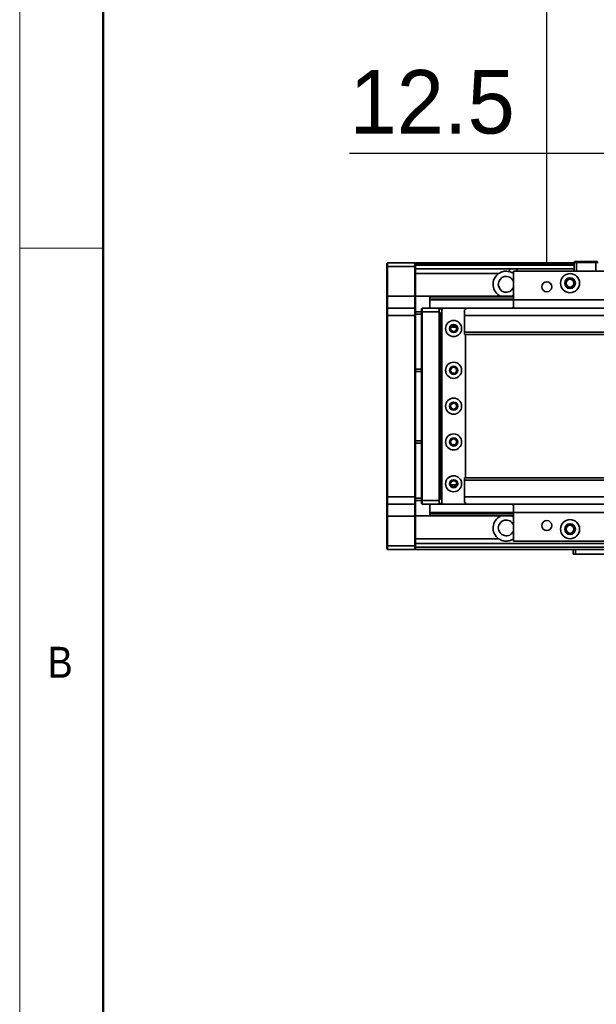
# Model space of a CAD drawing. Header units: millimetres. Extents: x 35 to 2905, y 35 to 2044.
# Tile 3 of 13: x 35 to 276, y 1423 to 1835. Entities that reach past the tile are written whole.
import ezdxf

# ---------------------------------------------------------------- set-up
doc = ezdxf.new("R2010")
doc.units = ezdxf.units.MM
doc.header["$LTSCALE"] = 7
doc.layers.add('黑色实线', color=7, linetype='Continuous')
doc.styles.add('SLDTEXTSTYLE1', font='Gothic.ttf', dxfattribs={"width": 0.913})
doc.styles.add('SLDTEXTSTYLE8', font='txt')
doc.dimstyles.new('SLDDIMSTYLE0', dxfattribs={"dimtxt": 26.6, "dimasz": 14, "dimexe": 0, "dimexo": 0.0625, "dimgap": 6.65, "dimtad": 2, "dimdec": 1, "dimrnd": 1e-09, "dimzin": 4, "dimdsep": 46, "dimtxsty": 'SLDTEXTSTYLE8', "dimsah": 1, "dimcen": 0.09, "dimadec": 0, "dimazin": 1, "dimtfac": 1, "dimtdec": 1, "dimtmove": 0, "dimatfit": 0, "dimfxl": 0, "dimfrac": 2, "dimtolj": 1, "dimtzin": 12, "dimarcsym": 0})
doc.dimstyles.new('SLDDIMSTYLE1', dxfattribs={"dimtxt": 26.6, "dimasz": 14, "dimexe": 0, "dimexo": 0.0625, "dimgap": 6.65, "dimtad": 2, "dimdec": 1, "dimrnd": 1e-09, "dimzin": 12, "dimdsep": 46, "dimtxsty": 'SLDTEXTSTYLE8', "dimsah": 1, "dimcen": 0.09, "dimadec": 0, "dimazin": 3, "dimtfac": 1, "dimtdec": 1, "dimtmove": 0, "dimatfit": 0, "dimfxl": 0, "dimfrac": 2, "dimtolj": 1, "dimtzin": 12, "dimarcsym": 0})

# ---------------------------------------------------------------- blocks, each defined once
blk = doc.blocks.new('_D_7')
at = {"layer": '黑色实线'}
for p, q in [((255.73, 1732.17), (255.73, 1850.46)), ((357.73, 1732.17), (357.73, 1850.46)), ((255.73, 1843.46), (227.73, 1843.46)), ((357.73, 1843.46), (255.73, 1843.46)), ((357.73, 1843.46), (385.73, 1843.46))]:
    blk.add_line(p, q, dxfattribs=at)
for points in [[(255.73, 1843.46), (241.73, 1845.56), (241.73, 1841.36)], [(357.73, 1843.46), (371.73, 1841.36), (371.73, 1845.56)]]:
    blk.add_solid(points, dxfattribs=at)
at = {"layer": '黑色实线', "insert": (270.72, 1878.36), "char_height": 26.6, "attachment_point": 1, "style": 'SLDTEXTSTYLE8'}
blk.add_mtext('102.0', dxfattribs=at)
blk = doc.blocks.new('_D_12')
at = {"layer": '黑色实线'}
for p, q in [((294.23, 1732.17), (294.23, 1786.11)), ((306.73, 1732.17), (306.73, 1786.11)), ((294.23, 1779.11), (173.12, 1779.11)), ((306.73, 1779.11), (294.23, 1779.11)), ((306.73, 1779.11), (334.73, 1779.11))]:
    blk.add_line(p, q, dxfattribs=at)
for points in [[(294.23, 1779.11), (280.23, 1781.21), (280.23, 1777.01)], [(306.73, 1779.11), (320.73, 1777.01), (320.73, 1781.21)]]:
    blk.add_solid(points, dxfattribs=at)
at = {"layer": '黑色实线', "insert": (173.12, 1814.01), "char_height": 26.6, "attachment_point": 1, "style": 'SLDTEXTSTYLE8'}
blk.add_mtext('12.5', dxfattribs=at)

msp = doc.modelspace()

# ---------------------------------------------------------------- linework, layer by layer
at = {"color": 7, "linetype": 'Continuous', "lineweight": 18}
for p, q in [((35, 2044), (35, 35)), ((70, 2009), (70, 70)), ((70, 1739.5), (35, 1739.5))]:
    msp.add_line(p, q, dxfattribs=at)
at = {"color": 7, "linetype": 'Continuous', "lineweight": 50}
msp.add_line((70, 2009), (70, 70), dxfattribs=at)
at = {"color": 7, "linetype": 'Continuous', "lineweight": 35}
for p, q in [((188.7329477, 1732.9895818), (189.0329379, 1733.2895831)), ((188.7329477, 1731.7895838), (188.7329477, 1732.9895818)), ((188.7329477, 1731.7895838), (189.0329379, 1731.7895838)), ((188.7329477, 1719.2895808), (188.7329477, 1731.7895838)), ((189.0329379, 1733.2895831), (189.0329379, 1731.7895838)), ((189.0329379, 1733.2895831), (200.4329371, 1733.2895831)), ((200.4329371, 1731.7895838), (189.0329379, 1731.7895838)), ((189.0329379, 1731.7895838), (189.0329379, 1719.2895808)), ((200.4329371, 1731.7895838), (200.4329371, 1733.2895831)), ((200.4329371, 1733.2895831), (200.7329422, 1732.9895818)), ((200.4329371, 1731.7895838), (200.7329422, 1731.7895838)), ((200.4329371, 1719.2895808), (200.4329371, 1731.7895838)), ((267.2329503, 1733.2895831), (200.7329422, 1733.2895831)), ((200.7329422, 1733.2895831), (200.7329422, 1732.9895818)), ((200.7329422, 1732.9895818), (200.7329422, 1731.7895838)), ((267.2329503, 1732.7895821), (200.7329422, 1732.7895821)), ((200.7329422, 1731.7895838), (200.7329422, 1719.2895808)), ((266.7329567, 1733.0895835), (267.2329503, 1733.0895835)), ((266.7329567, 1733.0895835), (266.7329567, 1732.8895838)), ((266.7329567, 1732.8895838), (267.2329503, 1732.8895838)), ((266.7329567, 1732.7895821), (266.7329567, 1732.8895838)), ((267.5329405, 1733.7844432), (267.2329503, 1733.4844456)), ((267.2329503, 1729.7844426), (267.2329503, 1733.4844456)), ((268.2329374, 1733.4844456), (267.2329503, 1733.4844456)), ((267.5329405, 1733.7844432), (268.3572131, 1733.7844432)), ((268.2329374, 1733.4844456), (268.3572131, 1733.7844432)), ((268.2329374, 1733.4844456), (268.2329374, 1729.7844426)), ((276.2329536, 1733.4844456), (268.2329374, 1733.4844456)), ((268.3572131, 1733.7844432), (276.108678, 1733.7844432)), ((276.2329536, 1733.4844456), (276.108678, 1733.7844432)), ((276.108678, 1733.7844432), (276.9329506, 1733.7844432)), ((276.2329536, 1729.7844426), (276.2329536, 1733.4844456)), ((277.2329408, 1733.4844456), (276.2329536, 1733.4844456)), ((267.2329503, 1730.7844446), (200.7329422, 1730.7844446)), ((235.5633634, 1728.7844443), (200.7329422, 1728.7844443)), ((371.732946, 1729.7844426), (241.7329508, 1729.7844426)), ((241.7329508, 1729.7844426), (241.7329508, 1717.7844443)), ((188.7329477, 1719.2895808), (189.0329379, 1719.2895808)), ((188.7329477, 1713.9895805), (188.7329477, 1719.2895808)), ((189.0329379, 1719.2895808), (189.0329379, 1714.2895819)), ((200.4329371, 1719.2895808), (189.0329379, 1719.2895808)), ((200.4329371, 1714.2895819), (200.4329371, 1719.2895808)), ((200.4329371, 1719.2895808), (200.7329422, 1719.2895808)), ((200.7329422, 1719.2895808), (200.7329422, 1713.9895805)), ((206.7329544, 1719.2844437), (200.7329422, 1719.2844437)), ((206.7329544, 1719.2844437), (241.7329508, 1719.2844437)), ((206.7329544, 1719.2844437), (206.7329544, 1718.9914235)), ((241.0129863, 1719.2844437), (241.7329508, 1719.6798087)), ((206.7329544, 1718.9914235), (241.7329508, 1718.9914235)), ((206.7329544, 1718.9914235), (206.7329544, 1718.0925631)), ((206.7329544, 1718.0925631), (206.7329544, 1717.799543)), ((206.7329544, 1718.0925631), (241.7329508, 1718.0925631)), ((206.7329544, 1717.799543), (241.7329508, 1717.799543)), ((206.7329544, 1717.799543), (206.7329544, 1714.2895819)), ((371.732946, 1717.7844443), (241.7329508, 1717.7844443)), ((241.7329508, 1717.7844443), (241.7329508, 1714.2895819)), ((189.0329379, 1714.2895819), (188.7329477, 1713.9895805)), ((188.7329477, 1711.2895833), (188.7329477, 1713.9895805)), ((188.7329477, 1635.289582), (188.7329477, 1711.2895833)), ((189.0329379, 1711.2895833), (188.7329477, 1711.2895833)), ((189.0329379, 1714.2895819), (189.0329379, 1711.2895833)), ((189.0329379, 1714.2895819), (200.4329371, 1714.2895819)), ((189.0329379, 1711.2895833), (189.0329379, 1635.289582)), ((200.4329371, 1711.2895833), (189.0329379, 1711.2895833)), ((200.4329371, 1711.2895833), (200.4329371, 1714.2895819)), ((200.4329371, 1714.2895819), (200.7329422, 1713.9895805)), ((200.4329371, 1711.2895833), (200.7329422, 1711.2895833)), ((200.4329371, 1635.289582), (200.4329371, 1711.2895833)), ((200.7329422, 1713.9895805), (200.7329422, 1711.2895833)), ((200.7329422, 1712.7895826), (203.2329398, 1712.7895826)), ((203.2329398, 1711.7895805), (200.7329422, 1711.7895805)), ((200.7329422, 1711.2895833), (200.7329422, 1635.289582)), ((203.2329398, 1713.9895805), (203.53293, 1714.2895819)), ((203.2329398, 1712.7895826), (203.2329398, 1713.9895805)), ((203.2329398, 1633.7895827), (203.2329398, 1712.7895826)), ((203.2329398, 1712.7895826), (203.53293, 1712.7895826)), ((203.53293, 1714.2895819), (203.53293, 1712.7895826)), ((203.53293, 1714.2895819), (210.7329327, 1714.2895819)), ((203.53293, 1712.7895826), (203.53293, 1633.7895827)), ((210.7329327, 1712.7895826), (203.53293, 1712.7895826)), ((210.7329327, 1714.2895819), (210.7329327, 1712.7895826)), ((210.7329327, 1714.2895819), (212.2329432, 1714.2895819)), ((211.932953, 1713.9895805), (210.7329327, 1713.9895805)), ((210.7329327, 1712.7895826), (210.7329327, 1633.7895827)), ((211.7329496, 1712.2895816), (211.232956, 1712.2895816)), ((211.232956, 1712.2895816), (211.232956, 1634.2895837)), ((212.2329432, 1714.2895819), (211.7329496, 1713.7895809)), ((211.7329496, 1713.7895809), (211.7329496, 1632.7895806)), ((221.2329465, 1714.2895819), (212.2329432, 1714.2895819)), ((221.7329401, 1713.7895809), (221.2329465, 1714.2895819)), ((2132.2329002, 1714.2895819), (221.2329465, 1714.2895819)), ((221.2329465, 1713.6512571), (221.2329465, 1711.2895795)), ((2132.2329002, 1711.2895795), (221.2329465, 1711.2895795)), ((221.2329465, 1711.2895795), (221.2329465, 1704.2895784)), ((221.7329401, 1713.6512571), (221.7329401, 1713.7895809)), ((217.8785759, 1706.2895824), (215.5872839, 1706.2895824)), ((2132.2329002, 1704.2895784), (221.2329465, 1704.2895784)), ((221.2329465, 1704.2895784), (221.2329465, 1703.2895782)), ((221.2329465, 1703.2895782), (2132.2329002, 1703.2895782)), ((221.7329401, 1643.2895833), (221.7329401, 1703.2895782)), ((200.7329422, 1688.7895824), (203.2329398, 1688.7895824)), ((203.2329398, 1687.7895822), (200.7329422, 1687.7895822)), ((200.7329422, 1658.7895812), (203.2329398, 1658.7895812)), ((203.2329398, 1657.7895829), (200.7329422, 1657.7895829)), ((2132.2329002, 1643.2895833), (221.2329465, 1643.2895833)), ((221.2329465, 1643.2895833), (221.2329465, 1642.289585)), ((2132.2329002, 1642.289585), (221.2329465, 1642.289585)), ((221.2329465, 1642.289585), (221.2329465, 1635.2895857)), ((215.5872839, 1640.2895809), (217.8785759, 1640.2895809)), ((189.0329379, 1635.289582), (188.7329477, 1635.289582)), ((188.7329477, 1632.589581), (188.7329477, 1635.289582)), ((189.0329379, 1632.2895833), (188.7329477, 1632.589581)), ((188.7329477, 1627.2895807), (188.7329477, 1632.589581)), ((189.0329379, 1635.289582), (200.4329371, 1635.289582)), ((189.0329379, 1635.289582), (189.0329379, 1632.2895833)), ((200.4329371, 1635.289582), (200.7329422, 1635.289582)), ((200.4329371, 1632.2895833), (200.4329371, 1635.289582)), ((200.4329371, 1632.2895833), (200.7329422, 1632.589581)), ((200.7329422, 1635.289582), (200.7329422, 1632.589581)), ((200.7329422, 1634.789581), (203.2329398, 1634.789581)), ((203.2329398, 1633.7895827), (200.7329422, 1633.7895827)), ((200.7329422, 1632.589581), (200.7329422, 1627.2895807)), ((203.2329398, 1633.7895827), (203.53293, 1633.7895827)), ((203.2329398, 1632.589581), (203.2329398, 1633.7895827)), ((203.2329398, 1632.589581), (203.53293, 1632.2895833)), ((203.53293, 1633.7895827), (210.7329327, 1633.7895827)), ((203.53293, 1633.7895827), (203.53293, 1632.2895833)), ((210.7329327, 1633.7895827), (210.7329327, 1632.2895833)), ((210.7329327, 1632.589581), (211.932953, 1632.589581)), ((211.232956, 1634.2895837), (211.7329496, 1634.2895837)), ((211.7329496, 1632.7895806), (212.2329432, 1632.2895833)), ((2132.2329002, 1635.2895857), (221.2329465, 1635.2895857)), ((221.2329465, 1635.2895857), (221.2329465, 1632.9279081)), ((221.2329465, 1632.2895833), (221.7329401, 1632.7895806)), ((221.7329401, 1632.7895806), (221.7329401, 1632.9279081)), ((200.4329371, 1632.2895833), (189.0329379, 1632.2895833)), ((189.0329379, 1632.2895833), (189.0329379, 1627.2895807)), ((200.4329371, 1627.2895807), (200.4329371, 1632.2895833)), ((210.7329327, 1632.2895833), (203.53293, 1632.2895833)), ((206.7329544, 1632.2895833), (206.7329544, 1628.7796185)), ((206.7329544, 1628.7796185), (241.7329508, 1628.7796185)), ((206.7329544, 1628.7796185), (206.7329544, 1628.4866021)), ((206.7329544, 1628.4866021), (241.7329508, 1628.4866021)), ((206.7329544, 1628.4866021), (206.7329544, 1627.587738)), ((212.2329432, 1632.2895833), (210.7329327, 1632.2895833)), ((212.2329432, 1632.2895833), (221.2329465, 1632.2895833)), ((2132.2329002, 1632.2895833), (221.2329465, 1632.2895833)), ((241.7329508, 1632.2895833), (241.7329508, 1628.7844428)), ((371.732946, 1628.7844428), (241.7329508, 1628.7844428)), ((241.7329508, 1628.7844428), (241.7329508, 1616.7844446)), ((189.0329379, 1627.2895807), (188.7329477, 1627.2895807)), ((188.7329477, 1614.7895814), (188.7329477, 1627.2895807)), ((200.4329371, 1627.2895807), (189.0329379, 1627.2895807)), ((189.0329379, 1627.2895807), (189.0329379, 1614.7895814)), ((200.7329422, 1627.2895807), (200.4329371, 1627.2895807)), ((200.4329371, 1614.7895814), (200.4329371, 1627.2895807)), ((206.7329544, 1627.2947216), (200.7329422, 1627.2947216)), ((200.7329422, 1627.2895807), (200.7329422, 1614.7895814)), ((206.7329544, 1627.587738), (241.7329508, 1627.587738)), ((206.7329544, 1627.587738), (206.7329544, 1627.2947216)), ((206.7329544, 1627.2947216), (241.7329508, 1627.2947216)), ((241.0129863, 1627.2947216), (241.7329508, 1626.8993528)), ((235.5633634, 1617.7947209), (200.7329422, 1617.7947209)), ((371.732946, 1616.7844446), (241.7329508, 1616.7844446)), ((189.0329379, 1614.7895814), (188.7329477, 1614.7895814)), ((188.7329477, 1613.5895797), (188.7329477, 1614.7895814)), ((189.0329379, 1613.2895821), (188.7329477, 1613.5895797)), ((189.0329379, 1614.7895814), (200.4329371, 1614.7895814)), ((189.0329379, 1614.7895814), (189.0329379, 1613.2895821)), ((200.4329371, 1613.2895821), (189.0329379, 1613.2895821)), ((200.7329422, 1614.7895814), (200.4329371, 1614.7895814)), ((200.4329371, 1613.2895821), (200.4329371, 1614.7895814)), ((200.7329422, 1613.5895797), (200.4329371, 1613.2895821)), ((296.7329281, 1615.7947206), (200.7329422, 1615.7947206)), ((200.7329422, 1614.7895814), (200.7329422, 1613.5895797)), ((200.7329422, 1613.5895797), (200.7329422, 1613.2895821)), ((296.7329281, 1613.2895821), (200.7329422, 1613.2895821)), ((266.7329567, 1611.2895855), (266.7329567, 1613.2895821)), ((267.7329439, 1613.2895821), (267.7329439, 1611.2895855)), ((267.7329439, 1611.2895855), (266.7329567, 1611.2895855)), ((296.7329281, 1611.2895855), (267.7329439, 1611.2895855))]:
    msp.add_line(p, q, dxfattribs=at)
at = {"color": 8, "linetype": 'Continuous', "lineweight": 35}
for p, q in [((267.2329503, 1732.2895811), (200.7329422, 1732.2895811)), ((296.7329281, 1614.2895804), (200.7329422, 1614.2895804))]:
    msp.add_line(p, q, dxfattribs=at)
at = {"color": 7, "linetype": 'Continuous', "lineweight": 35, "flags": 128}
for points in [[(243.3750289, 1729.7121831), (243.3734792, 1730.0315411), (243.2888108, 1730.3913818), (243.0701214, 1730.6288914), (242.7539784, 1730.7345667), (242.3397857, 1730.7738424), (241.8267387, 1730.7822951), (241.2795383, 1730.7785438), (240.7816309, 1730.745683), (240.4060024, 1730.6346991), (240.1942271, 1730.4247194), (240.1025849, 1730.1228368), (240.0833922, 1729.6984554), (240.0847333, 1729.6208763), (240.0847333, 1729.6208763)], [(241.7348283, 1714.6685706), (241.3818496, 1714.4557634), (241.1624747, 1714.2895819)], [(241.1501068, 1632.2895833), (241.3857239, 1632.1104341), (241.7396265, 1631.8978393)]]:
    msp.add_lwpolyline(points, dxfattribs=at)
at = {"color": 7, "linetype": 'Continuous', "lineweight": 35}
for centre, radius in [((265.4829422, 1724.784444), 4), ((255.7329422, 1723.284444), 2.1), ((265.4829422, 1724.784444), 2.25), ((265.4829422, 1724.784444), 2), ((265.4829422, 1724.784444), 1.621), ((216.7329422, 1705.7895821), 3.36), ((216.7329422, 1705.7895821), 1.7), ((216.7329422, 1705.7895821), 1.6), ((216.7329422, 1705.7895821), 1.25), ((216.7329422, 1688.2895821), 3.36), ((216.7329422, 1688.2895821), 1.7), ((216.7329422, 1688.2895821), 1.6), ((216.7329422, 1688.2895821), 1.25), ((216.7329422, 1673.2895821), 3.36), ((216.7329422, 1673.2895821), 1.7), ((216.7329422, 1673.2895821), 1.6), ((216.7329422, 1673.2895821), 1.25), ((216.7329422, 1658.2895821), 3.36), ((216.7329422, 1658.2895821), 1.7), ((216.7329422, 1658.2895821), 1.6), ((216.7329422, 1658.2895821), 1.25), ((216.7329422, 1640.7895821), 3.36), ((216.7329422, 1640.7895821), 1.7), ((216.7329422, 1640.7895821), 1.6), ((216.7329422, 1640.7895821), 1.25), ((255.7329422, 1623.284444), 2.1), ((265.4829422, 1621.784444), 4), ((265.4829422, 1621.784444), 2.25), ((265.4829422, 1621.784444), 2), ((265.4829422, 1621.784444), 1.621)]:
    msp.add_circle(centre, radius, dxfattribs=at)
for centre, radius, start, end in [((238.7329422, 1724.2895821), 5.5, 125.18978779, 245.508820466), ((238.7329422, 1724.2895821), 3.3, 24.619977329, 335.380022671), ((238.7329422, 1622.2895821), 5.5, 114.491179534, 234.81021221), ((238.7329422, 1622.2895821), 3.3, 24.619977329, 335.380022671)]:
    msp.add_arc(centre, radius, start, end, dxfattribs=at)
for points, knots in [([(240.0847333, 1729.6208763), (239.6671638, 1729.6959605), (238.6775328, 1729.8739085), (237.0661745, 1729.6476293), (236.062196, 1729.0709639), (235.5633634, 1728.7844443)], [0, 0, 0, 0, 0.2686124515, 0.6366057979, 1, 1, 1, 1]), ([(241.7329508, 1728.8862565), (241.6633138, 1728.9353465), (241.4262484, 1729.1024639), (240.9844318, 1729.3151349), (240.5162016, 1729.4988534), (240.1986118, 1729.5920498), (240.0981936, 1729.617442), (240.0861092, 1729.6205252), (240.0847333, 1729.6208763)], [0, 0, 0, 0, 0.0963202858, 0.3279033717, 0.5604000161, 0.7709859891, 0.9739251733, 1, 1, 1, 1]), ([(241.2959891, 1714.2895819), (241.3524573, 1714.3693727), (241.4526872, 1714.5109998), (241.652607, 1714.62251), (241.7398947, 1714.6711969)], [0, 0, 0, 0, 0.56338632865, 1, 1, 1, 1]), ([(241.7398947, 1631.897694), (241.5816197, 1631.9873934), (241.3744072, 1632.1048272), (241.3064144, 1632.2542856), (241.2903565, 1632.2895833)], [0, 0, 0, 0, 0.7638290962, 1, 1, 1, 1]), ([(235.5633634, 1617.7947209), (236.0229148, 1617.5251933), (236.971437, 1616.9688836), (238.6545048, 1616.7116466), (240.3357546, 1616.9109313), (241.2877001, 1617.4561926), (241.7329508, 1617.711226)], [0, 0, 0, 0, 0.242506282, 0.5005372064, 0.7663877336, 1, 1, 1, 1])]:
    msp.add_open_spline(points, degree=3, knots=knots, dxfattribs=at)

# ---------------------------------------------------------------- texts
at = {"color": 7, "linetype": 'Continuous', "lineweight": 0, "insert": (46.6666667, 1572.5241462), "char_height": 12.9645833, "attachment_point": 1, "style": 'SLDTEXTSTYLE1'}
msp.add_mtext('B', dxfattribs=at)

# ---------------------------------------------------------------- dimensions: what is measured, and where the dimension line sits
at = {"layer": '黑色实线'}
for base, p1, p2, dimstyle, picture, middle in [((255.7329422, 1843.4564217), (357.7329422, 1723.284444), (255.7329422, 1723.284444), 'SLDDIMSTYLE0', '_D_7', (313.0949866, 1843.4564217)), ((294.2329422, 1779.110045), (306.7329422, 1723.284444), (294.2329422, 1723.284444), 'SLDDIMSTYLE1', '_D_12', (205.8916252, 1779.110045))]:
    dim = msp.add_linear_dim(base=base, p1=p1, p2=p2, dimstyle=dimstyle, dxfattribs=at)
    dim.commit()
    dim.dimension.update_dxf_attribs({"geometry": picture, "text_midpoint": middle, "dimtype": 160})

doc.saveas('drawing.dxf')
